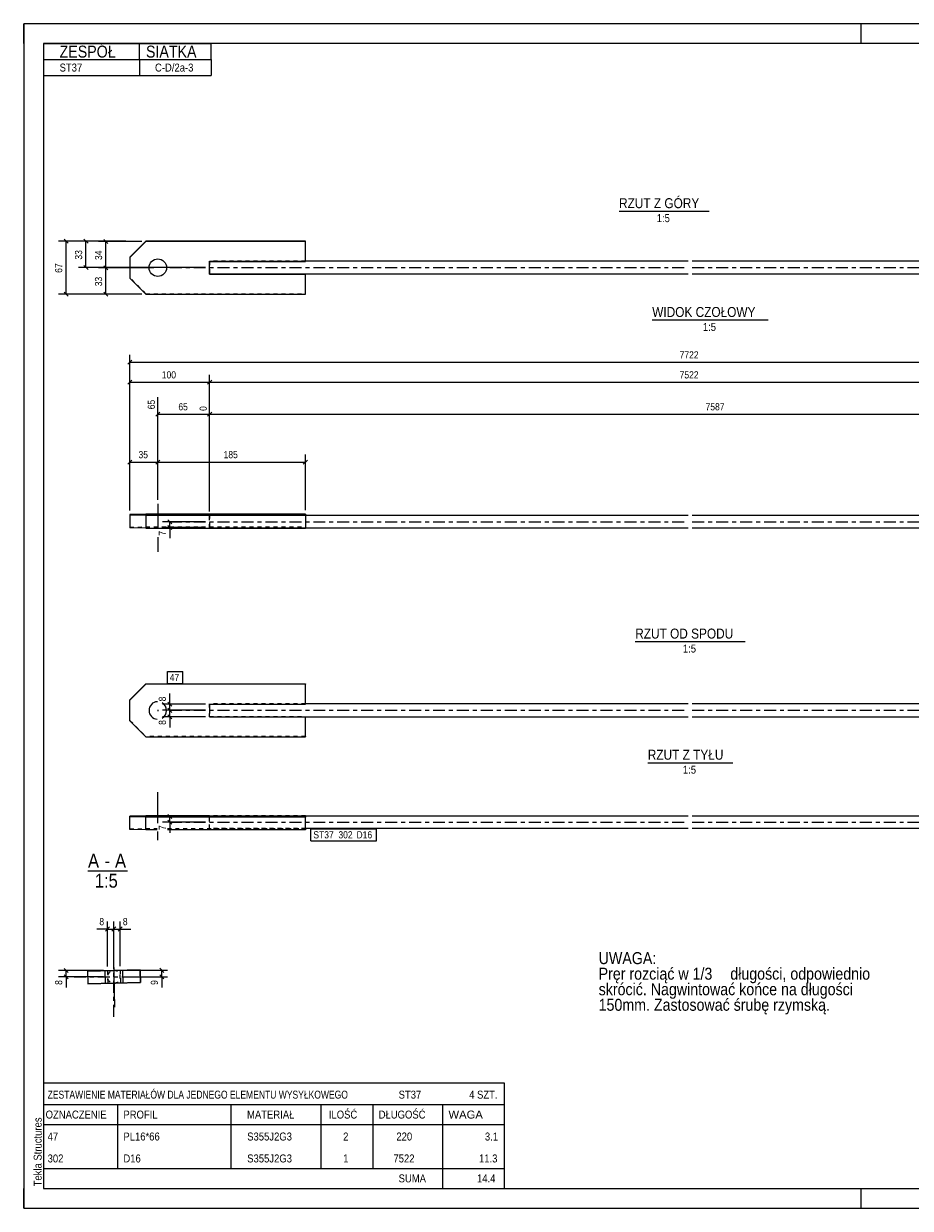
# Model space of a CAD drawing. Header units: millimetres. Extents: x 0 to 420, y 0 to 297.
# Tile 1 of 2: x 0 to 222, y 0 to 297. Entities that reach past the tile are written whole.
import ezdxf

# ---------------------------------------------------------------- set-up
doc = ezdxf.new("R2010")
doc.units = ezdxf.units.MM
for name, pattern in [('XKITLINE00', [0]), ('XKITLINE01', [4, 1, -1, 1, -1]), ('XKITLINE03', [6, 3, -1, 1, -1])]:
    doc.linetypes.add(name, pattern=pattern)
for name, color, linetype, lineweight in [('Arkusz rysunku', 3, 'Continuous', 0), ('Element', 2, 'Continuous', 0), ('Inny typ obiektu', 7, 'Continuous', 0), ('Tekst', 7, 'Continuous', 0), ('Wymiar', 4, 'Continuous', 0), ('Znak elementu', 2, 'Continuous', 0), ('Śruba', 3, 'Continuous', 0)]:
    doc.layers.add(name, color=color, linetype=linetype, lineweight=lineweight)
doc.styles.add('ARIAL', font='ARIAL.TTF')

msp = doc.modelspace()

# ---------------------------------------------------------------- linework, layer by layer
at = {"layer": 'Arkusz rysunku', "linetype": 'XKITLINE00', "lineweight": 0}
for p, q in [((420, 297), (0, 297)), ((0, 297), (0, 0)), ((0, 292), (0, 297)), ((5, 297), (0, 297)), ((210, 292), (210, 297)), ((415, 292), (5, 292)), ((5, 292), (5, 5)), ((0, 0), (0, 5)), ((5, 5), (415, 5)), ((210, 0), (210, 5)), ((0, 0), (420, 0))]:
    msp.add_line(p, q, dxfattribs=at)
at = {"layer": 'Element', "linetype": 'XKITLINE00', "lineweight": 0}
for p, q in [((30.62, 242.5), (26.62, 238.5)), ((26.62, 238.42), (30.62, 242.42)), ((30.62, 242.42), (30.62, 242.5)), ((70.62, 242.5), (30.62, 242.5)), ((70.62, 242.42), (30.62, 242.42)), ((70.62, 237.42), (70.62, 242.5)), ((26.62, 238.5), (26.62, 233.22)), ((46.62, 237.42), (70.62, 237.42)), ((46.62, 234.22), (46.62, 237.42)), ((166.62, 237.46), (70.62, 237.46)), ((263.62, 237.46), (167.62, 237.46)), ((26.62, 233.22), (30.62, 229.22)), ((46.62, 234.26), (166.62, 234.26)), ((46.62, 234.22), (70.62, 234.22)), ((70.62, 229.22), (70.62, 234.26)), ((167.62, 234.26), (287.62, 234.26)), ((30.62, 229.22), (70.62, 229.22)), ((30.62, 174.06), (26.62, 173.96)), ((26.62, 173.96), (26.62, 173.84)), ((26.62, 173.84), (30.62, 173.74)), ((26.62, 173.84), (26.62, 170.64)), ((70.62, 174.06), (30.62, 174.06)), ((30.62, 173.74), (70.62, 173.74)), ((30.62, 173.74), (30.62, 170.54)), ((46.62, 173.86), (46.62, 173.94)), ((46.62, 173.94), (70.62, 173.94)), ((70.62, 173.86), (46.62, 173.86)), ((70.62, 173.94), (70.62, 174.06)), ((70.62, 173.86), (70.62, 173.94)), ((70.62, 173.74), (70.62, 173.86)), ((70.62, 173.74), (70.62, 170.54)), ((166.62, 173.7), (70.62, 173.7)), ((287.62, 173.7), (167.62, 173.7)), ((30.62, 170.54), (26.62, 170.64)), ((30.62, 170.54), (70.62, 170.54)), ((46.62, 170.5), (46.62, 170.54)), ((166.62, 170.5), (46.62, 170.5)), ((263.62, 170.5), (167.62, 170.5)), ((26.62, 127.49), (30.62, 131.49)), ((30.62, 131.42), (26.62, 127.42)), ((30.62, 131.49), (70.62, 131.49)), ((30.62, 131.49), (30.62, 131.42)), ((70.62, 131.42), (30.62, 131.42)), ((70.62, 131.49), (70.62, 131.42)), ((70.62, 126.42), (70.62, 131.42)), ((26.62, 127.42), (26.62, 127.49)), ((26.62, 122.22), (26.62, 127.42)), ((46.62, 126.42), (70.62, 126.42)), ((46.62, 126.42), (46.62, 125.52)), ((46.62, 125.52), (46.62, 124.05)), ((166.62, 126.45), (70.62, 126.45)), ((263.62, 126.45), (167.62, 126.45)), ((30.62, 118.22), (26.62, 122.22)), ((46.62, 123.22), (46.62, 124.05)), ((46.62, 123.25), (166.62, 123.25)), ((46.62, 123.22), (70.62, 123.22)), ((70.62, 123.22), (70.62, 123.25)), ((70.62, 118.22), (70.62, 123.22)), ((167.62, 123.25), (287.62, 123.25)), ((30.62, 118.22), (70.62, 118.22)), ((30.62, 98.4), (26.62, 98.3)), ((26.62, 94.98), (26.62, 98.3)), ((30.62, 98.08), (26.62, 98.18)), ((46.62, 98.4), (30.62, 98.4)), ((30.62, 94.88), (30.62, 98.08)), ((70.62, 98.08), (30.62, 98.08)), ((46.62, 98.44), (166.62, 98.44)), ((46.62, 98.44), (46.62, 98.22)), ((46.62, 98.2), (46.62, 98.22)), ((46.62, 98.2), (70.62, 98.2)), ((70.62, 94.88), (70.62, 98.2)), ((167.62, 98.44), (287.62, 98.44)), ((166.62, 95.24), (70.62, 95.24)), ((263.62, 95.24), (167.62, 95.24)), ((30.62, 94.88), (26.62, 94.98)), ((33.5, 94.88), (30.62, 94.88)), ((70.62, 94.88), (36.02, 94.88)), ((15.98, 59.48), (29.18, 59.79)), ((29.18, 59.79), (15.98, 59.48)), ((15.98, 59.48), (16.06, 56.28)), ((15.98, 59.48), (16.06, 56.28)), ((29.18, 59.79), (29.26, 56.59)), ((29.26, 56.59), (29.18, 59.79)), ((29.26, 56.59), (16.06, 56.28)), ((16.06, 56.28), (29.26, 56.59))]:
    msp.add_line(p, q, dxfattribs=at)
at = {"layer": 'Element', "linetype": 'XKITLINE03', "lineweight": 0}
for p, q in [((36.62, 235.86), (166.62, 235.86)), ((167.62, 235.86), (297.62, 235.86)), ((36.62, 172.1), (166.62, 172.1)), ((167.62, 172.1), (297.62, 172.1)), ((36.62, 124.85), (166.62, 124.85)), ((167.62, 124.85), (297.62, 124.85)), ((36.62, 96.84), (166.62, 96.84)), ((167.62, 96.84), (297.62, 96.84)), ((22.62, 48.02), (22.62, 68.02)), ((12.62, 58.02), (32.62, 58.02))]:
    msp.add_line(p, q, dxfattribs=at)
at = {"layer": 'Element', "linetype": 'XKITLINE01', "lineweight": 0}
for p, q in [((46.62, 237.5), (46.62, 237.42)), ((46.62, 237.42), (46.62, 237.5)), ((46.62, 237.5), (70.62, 237.5)), ((70.62, 237.46), (46.62, 237.46)), ((46.62, 237.46), (46.62, 234.26)), ((30.62, 229.3), (26.62, 233.3)), ((46.62, 234.3), (70.62, 234.3)), ((70.62, 234.3), (70.62, 234.26)), ((70.62, 234.26), (70.62, 234.3)), ((30.62, 229.22), (30.62, 229.3)), ((30.62, 229.3), (70.62, 229.3)), ((26.62, 173.96), (26.62, 173.84)), ((30.62, 174.06), (30.62, 173.74)), ((46.62, 173.94), (46.62, 170.66)), ((70.62, 173.7), (46.62, 173.7)), ((46.62, 170.54), (46.62, 173.7)), ((70.62, 174.06), (70.62, 173.74)), ((70.62, 173.86), (70.62, 173.74)), ((70.62, 173.86), (70.62, 173.74)), ((26.62, 170.76), (30.62, 170.86)), ((30.62, 170.86), (70.62, 170.86)), ((46.62, 170.74), (70.62, 170.74)), ((46.62, 170.54), (46.62, 170.72)), ((46.62, 170.66), (70.62, 170.66)), ((70.62, 126.49), (46.62, 126.49)), ((46.62, 126.49), (46.62, 126.42)), ((70.62, 126.45), (46.62, 126.45)), ((46.62, 125.52), (46.62, 126.45)), ((46.62, 126.45), (46.62, 125.65)), ((46.62, 125.65), (46.62, 125.52)), ((46.62, 125.52), (46.62, 124.05)), ((26.62, 122.3), (30.62, 118.3)), ((46.62, 123.25), (46.62, 124.05)), ((46.62, 123.3), (70.62, 123.3)), ((70.62, 123.3), (70.62, 123.25)), ((70.62, 123.25), (70.62, 123.3)), ((70.62, 118.3), (30.62, 118.3)), ((30.62, 118.3), (30.62, 118.22)), ((70.62, 118.3), (70.62, 118.22)), ((26.62, 98.18), (26.62, 98.3)), ((30.62, 98.08), (30.62, 98.4)), ((46.62, 95.24), (46.62, 98.44)), ((70.62, 98.4), (46.62, 98.4)), ((70.62, 98.28), (46.62, 98.28)), ((46.62, 98.28), (46.62, 98.22)), ((46.62, 98.22), (46.62, 98.28)), ((46.62, 95), (46.62, 98.2)), ((70.62, 98.4), (70.62, 98.08)), ((26.62, 95.1), (30.62, 95.2)), ((26.62, 94.98), (26.62, 95.1)), ((30.62, 95.2), (33.5, 95.2)), ((36.02, 95.2), (70.62, 95.2)), ((70.62, 95.24), (46.62, 95.24)), ((70.62, 95.08), (46.62, 95.08)), ((46.62, 95.08), (46.62, 95)), ((70.62, 95.2), (70.62, 95.08)), ((46.62, 95), (70.62, 95)), ((70.62, 95), (70.62, 94.88)), ((20.98, 59.6), (21.06, 56.4)), ((24.18, 59.67), (24.26, 56.47))]:
    msp.add_line(p, q, dxfattribs=at)
msp.add_arc((22.62, 58.02), 1.6, 272.6029, 267.825, dxfattribs=at)
at = {"layer": 'Element', "linetype": 'XKITLINE00', "lineweight": 0}
msp.add_arc((22.62, 58.02), 1.6, 267.825, 272.6029, dxfattribs=at)
at = {"layer": 'Inny typ obiektu', "linetype": 'XKITLINE00', "lineweight": 0}
for p, q in [((5, 292), (47, 292)), ((5, 292), (5, 288)), ((29, 288), (29, 292)), ((47, 288), (47, 292)), ((5, 288), (47, 288)), ((5, 288), (5, 284)), ((29, 288), (29, 284)), ((47, 288), (47, 284)), ((5, 284), (47, 284)), ((149.26, 250), (171.86, 250)), ((157.58, 222.72), (186.66, 222.72)), ((153.32, 142.09), (180.92, 142.09)), ((156.47, 111.72), (177.77, 111.72)), ((16.12, 84.64), (26, 84.64)), ((5, 31.5), (5, 26)), ((5, 31.5), (120.5, 31.5)), ((120.5, 31.5), (120.5, 26)), ((5, 26), (5, 21)), ((5, 26), (120.5, 26)), ((23.5, 26), (23.5, 21)), ((52, 21), (52, 26)), ((74.5, 26), (74.5, 21)), ((87.5, 26), (87.5, 21)), ((105, 26), (105, 21)), ((120.5, 26), (120.5, 21)), ((5, 21), (120.5, 21)), ((5, 21), (5, 15.5)), ((23.5, 21), (23.5, 15.5)), ((52, 15.5), (52, 21)), ((74.5, 21), (74.5, 15.5)), ((87.5, 21), (87.5, 15.5)), ((105, 21), (105, 15.5)), ((120.5, 21), (120.5, 15.5)), ((5, 15.5), (5, 10)), ((23.5, 15.5), (23.5, 10)), ((52, 10), (52, 15.5)), ((74.5, 15.5), (74.5, 10)), ((87.5, 15.5), (87.5, 10)), ((105, 15.5), (105, 10)), ((120.5, 15.5), (120.5, 10)), ((5, 10), (5, 5)), ((5, 10), (120.5, 10)), ((105, 10), (105, 5)), ((120.5, 10), (120.5, 5)), ((5, 5), (120.5, 5))]:
    msp.add_line(p, q, dxfattribs=at)
at = {"layer": 'Wymiar', "linetype": 'XKITLINE00', "lineweight": 0}
for p, q in [((25.62, 242.5), (8.76, 242.5)), ((10.11, 243.01), (11.13, 241.99)), ((10.62, 229.22), (10.62, 242.5)), ((25.62, 242.5), (13.76, 242.5)), ((15.11, 243.01), (16.13, 241.99)), ((15.62, 235.86), (15.62, 242.5)), ((29.62, 242.42), (18.76, 242.42)), ((20.11, 242.93), (21.13, 241.91)), ((20.62, 235.76), (20.62, 242.42)), ((45.62, 235.86), (13.76, 235.86)), ((15.11, 236.37), (16.13, 235.36)), ((32.62, 235.76), (18.76, 235.76)), ((32.62, 235.76), (18.76, 235.76)), ((20.11, 236.27), (21.13, 235.25)), ((20.11, 236.27), (21.13, 235.25)), ((20.62, 229.22), (20.62, 235.76)), ((25.62, 229.22), (8.76, 229.22)), ((10.11, 229.73), (11.13, 228.72)), ((29.62, 229.22), (18.76, 229.22)), ((20.11, 229.73), (21.13, 228.72)), ((26.62, 174.96), (26.62, 213.96)), ((27.13, 212.61), (26.11, 211.6)), ((26.62, 212.1), (307.62, 212.1)), ((26.62, 174.96), (26.62, 208.96)), ((46.62, 174.7), (46.62, 208.96)), ((46.62, 174.7), (46.62, 208.96)), ((27.13, 207.61), (26.11, 206.6)), ((26.62, 207.1), (46.62, 207.1)), ((47.13, 207.61), (46.11, 206.6)), ((47.13, 207.61), (46.11, 206.6)), ((46.62, 207.1), (287.62, 207.1)), ((33.62, 177.6), (33.62, 203.39)), ((34.13, 199.61), (33.11, 198.6)), ((33.62, 199.1), (46.62, 199.1)), ((47.13, 199.61), (46.11, 198.6)), ((47.13, 199.61), (46.11, 198.6)), ((46.62, 174.7), (46.62, 201.26)), ((46.62, 174.7), (46.62, 201.26)), ((46.62, 199.1), (300.62, 199.1)), ((27.13, 187.61), (26.11, 186.6)), ((26.62, 174.96), (26.62, 188.96)), ((34.13, 187.61), (33.11, 186.6)), ((34.13, 187.61), (33.11, 186.6)), ((33.62, 177.6), (33.62, 188.96)), ((33.62, 177.6), (33.62, 188.96)), ((71.13, 187.61), (70.11, 186.6)), ((70.62, 175.06), (70.62, 188.96)), ((26.62, 187.1), (33.62, 187.1)), ((33.62, 187.1), (70.62, 187.1)), ((36.11, 172.61), (37.13, 171.6)), ((45.62, 172.1), (34.76, 172.1)), ((45.62, 170.66), (34.76, 170.66)), ((36.11, 171.17), (37.13, 170.15)), ((36.62, 170.66), (36.62, 172.1)), ((36.62, 170.66), (36.62, 167.98)), ((36.62, 170.66), (36.62, 167.98)), ((36.62, 126.42), (36.62, 129.1)), ((36.62, 126.42), (36.62, 129.1)), ((45.62, 126.42), (34.76, 126.42)), ((45.62, 124.85), (34.76, 124.85)), ((45.62, 124.85), (34.76, 124.85)), ((36.11, 126.93), (37.13, 125.91)), ((36.11, 125.36), (37.13, 124.34)), ((36.11, 125.36), (37.13, 124.34)), ((36.62, 124.85), (36.62, 126.42)), ((36.62, 123.22), (36.62, 124.85)), ((45.62, 123.22), (34.76, 123.22)), ((36.11, 123.73), (37.13, 122.71)), ((36.62, 123.22), (36.62, 120.53)), ((36.62, 123.22), (36.62, 120.53)), ((45.62, 98.2), (34.76, 98.2)), ((36.11, 98.71), (37.13, 97.69)), ((36.62, 96.84), (36.62, 98.2)), ((45.62, 96.84), (34.76, 96.84)), ((36.11, 97.35), (37.13, 96.33)), ((36.62, 96.84), (36.62, 94.15)), ((36.62, 96.84), (36.62, 94.15)), ((20.98, 60.6), (20.98, 71.88)), ((22.62, 60.62), (22.62, 71.88)), ((22.62, 60.62), (22.62, 71.88)), ((24.18, 60.67), (24.18, 71.88)), ((20.98, 70.02), (18.3, 70.02)), ((20.98, 70.02), (18.3, 70.02)), ((21.49, 70.53), (20.47, 69.51)), ((20.98, 70.02), (22.62, 70.02)), ((23.13, 70.53), (22.11, 69.51)), ((23.13, 70.53), (22.11, 69.51)), ((22.62, 70.02), (24.18, 70.02)), ((24.69, 70.53), (23.67, 69.51)), ((24.18, 70.02), (26.87, 70.02)), ((24.18, 70.02), (26.87, 70.02)), ((19.98, 59.6), (8.76, 59.6)), ((10.11, 60.11), (11.13, 59.09)), ((10.62, 58.02), (10.62, 59.6)), ((25.18, 59.67), (36.06, 59.67)), ((34.11, 60.18), (35.13, 59.16)), ((34.62, 58.02), (34.62, 59.67)), ((20.02, 58.02), (8.76, 58.02)), ((10.11, 58.53), (11.13, 57.51)), ((10.62, 58.02), (10.62, 55.33)), ((10.62, 58.02), (10.62, 55.33)), ((25.22, 58.02), (36.06, 58.02)), ((34.11, 58.53), (35.13, 57.51)), ((34.62, 58.02), (34.62, 55.33)), ((34.62, 58.02), (34.62, 55.33))]:
    msp.add_line(p, q, dxfattribs=at)
at = {"layer": 'Znak elementu', "linetype": 'XKITLINE00', "lineweight": 0}
for p, q in [((36.02, 134.59), (39.89, 134.59)), ((36.02, 131.59), (36.02, 134.59)), ((39.89, 131.59), (39.89, 134.59)), ((36.02, 131.59), (39.89, 131.59)), ((72.02, 95.14), (88.45, 95.14)), ((72.02, 92.14), (72.02, 95.14)), ((88.45, 92.14), (88.45, 95.14)), ((72.02, 92.14), (88.45, 92.14))]:
    msp.add_line(p, q, dxfattribs=at)
at = {"layer": 'Śruba', "linetype": 'XKITLINE00', "lineweight": 0}
for p, q in [((33.62, 235.76), (33.62, 236.04)), ((33.62, 176.6), (33.62, 170.35)), ((33.62, 168.29), (33.62, 164.6)), ((33.62, 124.96), (33.62, 124.67)), ((33.62, 96.52), (33.62, 104.34)), ((33.62, 92.34), (33.62, 94.47)), ((22.52, 62.43), (22.8, 50.43)), ((20.38, 59.58), (20.46, 56.38)), ((24.78, 59.69), (24.86, 56.49))]:
    msp.add_line(p, q, dxfattribs=at)
msp.add_circle((33.62, 235.82), 2.2, dxfattribs=at)
for start, end in [(92.8133, 180), (180, 266.8722), (299.514, 60.486)]:
    msp.add_arc((33.62, 124.82), 2.2, start, end, dxfattribs=at)

# ---------------------------------------------------------------- texts
at = {"layer": 'Arkusz rysunku', "style": 'ARIAL', "width": 0.85}
msp.add_text('Tekla Structures', height=2, rotation=90, dxfattribs=at).set_placement((4.5, 5.5))
at = {"layer": 'Inny typ obiektu', "style": 'ARIAL'}
for s, height, width, p in [('ZESPÓŁ', 3, 0.85, (9, 288.5)), ('SIATKA', 3, 0.85, (30.66, 288.5)), ('ST37', 2, 0.85, (9, 285)), ('C-D/2a-3', 2, 0.85, (32.92, 285)), ('RZUT Z GÓRY', 2.5, 0.85, (149.26, 250.75)), ('1:5', 2, 0.85, (158.71, 247.25)), ('WIDOK CZOŁOWY', 2.5, 0.85, (157.58, 223.47)), ('1:5', 2, 0.85, (170.27, 219.97)), ('RZUT OD SPODU', 2.5, 0.85, (153.32, 142.84)), ('1:5', 2, 0.85, (165.27, 139.34)), ('RZUT Z TYŁU', 2.5, 0.85, (156.47, 112.47)), ('1:5', 2, 0.85, (165.27, 108.97)), ('A', 3.5, 0.85, (16.12, 85.39)), ('-', 3.5, 0.85, (20.28, 85.39)), ('A', 3.5, 0.85, (22.89, 85.39)), ('1:5', 3.5, 0.85, (17.82, 80.39)), ('ZESTAWIENIE MATERIAŁÓW DLA JEDNEGO ELEMENTU WYSYŁKOWEGO', 2, 0.765, (6, 27.5)), ('ST37', 2, 0.85, (94, 27.5)), ('4', 2, 0.85, (111.69, 27.5)), (' SZT.', 2, 0.85, (113, 27.5)), ('OZNACZENIE', 2, 0.85, (5.5, 22.5)), ('PROFIL', 2, 0.85, (25, 22.5)), ('MATERIAŁ', 2, 0.85, (56, 22.5)), ('ILOŚĆ', 2, 0.85, (76.5, 22.5)), ('DŁUGOŚĆ', 2, 0.85, (89, 22.5)), ('WAGA', 2, 1.008832, (106.5, 22.5)), ('47', 2, 0.85, (6, 17)), ('PL16*66', 2, 0.85, (25, 17)), ('S355J2G3', 2, 0.85, (56.04, 17)), ('2', 2, 0.85, (80.09, 17)), ('220', 2, 0.85, (93.44, 17)), ('3.1', 2, 0.85, (115.63, 17)), ('302', 2, 0.85, (6, 11.5)), ('D16', 2, 0.85, (25, 11.5)), ('S355J2G3', 2, 0.85, (56.04, 11.5)), ('1', 2, 0.85, (80.09, 11.5)), ('7522', 2, 0.85, (92.7, 11.5)), ('11.3', 2, 0.85, (114.15, 11.5)), ('SUMA', 2, 0.85, (94, 6.5)), ('14.4', 2, 0.85, (113.65, 6.5))]:
    msp.add_text(s, height=height, dxfattribs=dict(at, width=width)).set_placement(p)
at = {"layer": 'Tekst', "style": 'ARIAL', "width": 0.85}
for s, p in [('UWAGA:', (144.15, 61.22)), ('Pręr rozciąć w 1/3', (144.15, 57.32)), (' długości, odpowiednio', (176.17, 57.32)), ('skrócić. Nagwintować końce na długości ', (144.15, 53.42)), ('150mm. Zastosować śrubę rzymską.', (144.15, 49.52))]:
    msp.add_text(s, height=3, dxfattribs=at).set_placement(p)
at = {"layer": 'Wymiar', "style": 'ARIAL', "width": 0.85}
for s, p in [('33', (14.66, 237.85)), ('34', (19.66, 237.75)), ('67', (9.66, 234.53)), ('33', (19.66, 231.16)), ('65', (32.9, 200.32)), ('0', (45.9, 199.92)), ('7', (35.66, 168.65)), ('8', (35.66, 127.09)), ('8', (35.66, 121.21)), ('7', (35.66, 94.83)), ('8', (9.66, 56.01)), ('9', (33.66, 56.01))]:
    msp.add_text(s, height=1.8, rotation=90.0002, dxfattribs=at).set_placement(p)
for s, p in [('7722', (164.45, 213.06)), ('100', (34.62, 208.06)), ('7522', (164.45, 208.06)), ('65', (38.78, 200.06)), ('7587', (170.95, 200.06)), ('35', (28.78, 188.06)), ('185', (50.12, 188.06)), ('8', (18.97, 70.98)), ('8', (24.86, 70.98))]:
    msp.add_text(s, height=1.8, dxfattribs=at).set_placement(p)
at = {"layer": 'Znak elementu', "style": 'ARIAL', "width": 0.85}
for s, p in [('47', (36.62, 132.19)), ('ST37', (72.62, 92.74)), ('302', (78.9, 92.74)), ('D16', (83.44, 92.74))]:
    msp.add_text(s, height=1.8, dxfattribs=at).set_placement(p)

doc.saveas('drawing.dxf')
